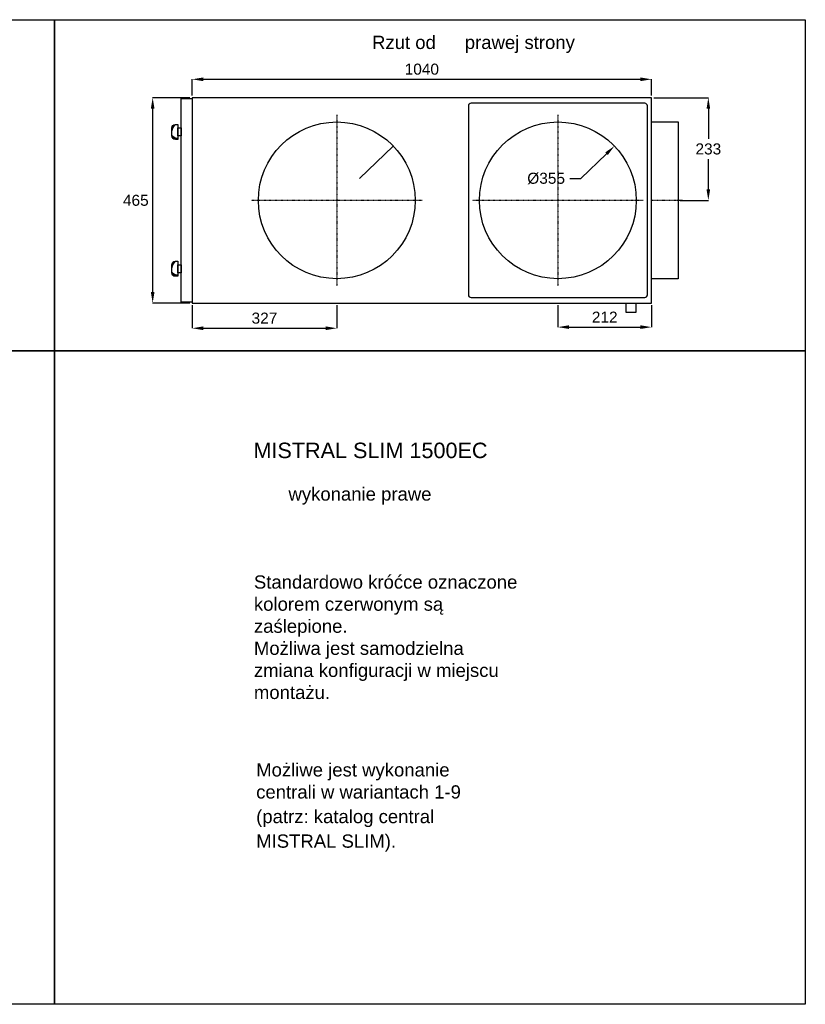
# Model space of a CAD drawing. Header units: millimetres. Extents: x -40063 to 512011, y 350190 to 687060.
# Tile 41 of 256: x 133622 to 135400, y 425600 to 427830. Entities that reach past the tile are written whole.
import ezdxf

# ---------------------------------------------------------------- set-up
doc = ezdxf.new("R2010")
doc.units = ezdxf.units.MM
doc.linetypes.add('DASHDOT', pattern=[1, 0.5, -0.25, 0, -0.25])
doc.layers.get('0').update_dxf_attribs({"color": 8})
doc.layers.get('Defpoints').update_dxf_attribs({"color": 8})
for name, color, linetype in [('OSIE', 8, 'DASHDOT'), ('PIANKA12', 96, 'Continuous'), ('WARSTWA_1', 1, 'Continuous'), ('WYMIARY', 8, 'Continuous')]:
    doc.layers.add(name, color=color, linetype=linetype)
doc.styles.get("Standard").update_dxf_attribs({"font": 'arial.ttf'})
doc.dimstyles.get("Standard").update_dxf_attribs({"dimtxt": 0.18, "dimasz": 0.18, "dimexe": 0.18, "dimexo": 0.0625, "dimgap": 0.09, "dimtad": 0, "dimtih": 1, "dimtoh": 1, "dimdec": 4, "dimzin": 0, "dimdsep": 46, "dimtxsty": 'Standard', "dimcen": 0.09, "dimadec": 0, "dimazin": 0, "dimtfac": 1, "dimtdec": 4, "dimtofl": 0, "dimtmove": 0, "dimatfit": 3, "dimfxl": 1, "dimtolj": 1, "dimtzin": 0, "dimarcsym": 0})

# ---------------------------------------------------------------- blocks, each defined once
blk = doc.blocks.new('*U2961')
at = {"layer": 'WARSTWA_1'}
for s, p in [('Standardowo króćce oznaczone', (3740.5, 2011.3)), ('kolorem czerwonym są', (3740.5, 1961.3)), ('zaślepione.', (3740.5, 1911.3)), ('Możliwa jest samodzielna', (3740.5, 1861.3)), ('zmiana konfiguracji w miejscu', (3740.5, 1811.3)), ('montażu.', (3740.5, 1761.3))]:
    blk.add_text(s, height=30, dxfattribs=at).set_placement(p)
blk = doc.blocks.new('*U2962')
at = {"layer": 'WARSTWA_1'}
for s, p in [('Możliwe jest wykonanie', (3745.6, 1585.9)), ('centrali w wariantach 1-9', (3745.6, 1535.9)), ('(patrz: katalog central', (3745.6, 1480.2)), ('MISTRAL SLIM).', (3745.6, 1424.5))]:
    blk.add_text(s, height=30, dxfattribs=at).set_placement(p)
blk = doc.blocks.new('*U2964')
at = {"layer": 'WARSTWA_1'}
for s, p in [('Rzut od ', (4007.9, 3233.5)), ('prawej strony', (4217.9, 3233.5))]:
    blk.add_text(s, height=30, dxfattribs=at).set_placement(p)
blk = doc.blocks.new('GALKA-BOK')
at = {"color": 5}
blk.add_lwpolyline([(513.6, -235.8), (531.6, -235.8, -0.414214), (539.6, -243.8), (539.6, -249.8), (505.6, -249.8), (505.6, -243.8, -0.414214)], format="xyb", close=True, dxfattribs=at)
blk.add_lwpolyline([(508.6, -243.8), (508.6, -249.8)], dxfattribs=at)
blk.add_lwpolyline([(513.6, -249.8), (531.6, -249.8), (531.6, -256.8), (513.6, -256.8)], close=True, dxfattribs=at)
for points in [[(508.6, -243.8, 0), (508.5, -243.7, 0), (508.5, -243.6, 0), (508.4, -243.5, 0), (508.3, -243.4, 0), (508.3, -243.3, 0), (508.2, -243.2, 0), (508.1, -243.1, 0), (508.1, -243, 0), (508, -242.9, 0), (508, -242.8, 0), (507.9, -242.7, 0), (507.9, -242.6, 0), (507.8, -242.5, 0), (507.8, -242.4, 0), (507.8, -242.3, 0), (507.7, -242.2, 0), (507.7, -242.1, 0), (507.7, -242, 0), (507.6, -241.9, 0), (507.6, -241.8, 0), (507.6, -241.7, 0), (507.6, -241.7, 0), (507.5, -241.6, 0), (507.5, -241.5, 0), (507.5, -241.4, 0), (507.5, -241.3, 0), (507.5, -241.2, 0), (507.5, -241.1, 0), (507.5, -241, 0), (507.5, -241, 0), (507.5, -240.9, 0), (507.5, -240.8, 0), (507.5, -240.7, 0), (507.5, -240.6, 0), (507.5, -240.5, 0), (507.5, -240.5, 0), (507.5, -240.4, 0), (507.5, -240.3, 0), (507.5, -240.2, 0), (507.5, -240.2, 0), (507.5, -240.1, 0), (507.5, -240, 0), (507.6, -239.9, 0), (507.6, -239.8, 0), (507.6, -239.8, 0), (507.6, -239.7, 0), (507.6, -239.6, 0), (507.7, -239.6, 0), (507.7, -239.5, 0), (507.7, -239.4, 0), (507.7, -239.3, 0), (507.8, -239.3, 0), (507.8, -239.2, 0), (507.8, -239.1, 0), (507.9, -239.1, 0), (507.9, -239, 0), (507.9, -238.9, 0), (508, -238.9, 0), (508, -238.8, 0), (508, -238.7, 0), (508.1, -238.7, 0), (508.1, -238.6, 0), (508.2, -238.6, 0), (508.2, -238.5, 0), (508.2, -238.4, 0), (508.3, -238.4, 0), (508.3, -238.3, 0), (508.4, -238.3, 0), (508.4, -238.2, 0), (508.5, -238.1, 0), (508.5, -238.1, 0), (508.6, -238, 0), (508.6, -238, 0), (508.7, -237.9, 0), (508.7, -237.9, 0), (508.8, -237.8, 0), (508.8, -237.8, 0), (508.9, -237.7, 0), (508.9, -237.7, 0), (509, -237.6, 0), (509, -237.6, 0), (509.1, -237.5, 0), (509.1, -237.5, 0), (509.2, -237.4, 0), (509.2, -237.4, 0), (509.3, -237.4, 0), (509.3, -237.3, 0), (509.4, -237.3, 0), (509.4, -237.2, 0), (509.5, -237.2, 0), (509.5, -237.1, 0), (509.6, -237.1, 0), (509.6, -237.1, 0), (509.7, -237, 0), (509.7, -237, 0), (509.8, -237, 0), (509.8, -236.9, 0), (509.9, -236.9, 0), (509.9, -236.8, 0), (510, -236.8, 0), (510, -236.8, 0), (510.1, -236.7, 0), (510.1, -236.7, 0), (510.2, -236.7, 0), (510.2, -236.7, 0), (510.3, -236.6, 0), (510.3, -236.6, 0), (510.4, -236.6, 0), (510.4, -236.5, 0), (510.4, -236.5, 0), (510.5, -236.5, 0), (510.5, -236.5, 0), (510.6, -236.5, 0), (510.6, -236.4, 0), (510.6, -236.4, 0), (510.7, -236.4, 0), (510.7, -236.4, 0), (510.8, -236.3, 0), (510.8, -236.3, 0), (510.8, -236.3, 0), (510.9, -236.3, 0), (510.9, -236.3, 0), (510.9, -236.3, 0), (511, -236.3, 0), (511, -236.2, 0), (511, -236.2, 0), (511.1, -236.2, 0)], [(508.6, -243.8, 0), (508.6, -243.7, 0), (508.7, -243.6, 0), (508.7, -243.6, 0), (508.8, -243.5, 0), (508.8, -243.4, 0), (508.9, -243.3, 0), (508.9, -243.3, 0), (509, -243.2, 0), (509, -243.1, 0), (509, -243, 0), (509.1, -243, 0), (509.1, -242.9, 0), (509.2, -242.8, 0), (509.2, -242.7, 0), (509.3, -242.6, 0), (509.3, -242.6, 0), (509.4, -242.5, 0), (509.4, -242.4, 0), (509.4, -242.3, 0), (509.5, -242.3, 0), (509.5, -242.2, 0), (509.6, -242.1, 0), (509.6, -242, 0), (509.7, -242, 0), (509.7, -241.9, 0), (509.8, -241.8, 0), (509.8, -241.7, 0), (509.9, -241.7, 0), (509.9, -241.6, 0), (509.9, -241.5, 0), (510, -241.4, 0), (510, -241.4, 0), (510.1, -241.3, 0), (510.1, -241.2, 0), (510.2, -241.2, 0), (510.2, -241.1, 0), (510.3, -241, 0), (510.3, -240.9, 0), (510.4, -240.9, 0), (510.4, -240.8, 0), (510.4, -240.7, 0), (510.5, -240.6, 0), (510.5, -240.6, 0), (510.6, -240.5, 0), (510.6, -240.4, 0), (510.7, -240.4, 0), (510.7, -240.3, 0), (510.8, -240.2, 0), (510.8, -240.1, 0), (510.9, -240.1, 0), (510.9, -240, 0), (511, -239.9, 0), (511, -239.9, 0), (511.1, -239.8, 0), (511.1, -239.7, 0), (511.2, -239.7, 0), (511.2, -239.6, 0), (511.2, -239.5, 0), (511.3, -239.5, 0), (511.3, -239.4, 0), (511.4, -239.3, 0), (511.4, -239.3, 0), (511.5, -239.2, 0), (511.5, -239.1, 0), (511.6, -239.1, 0), (511.6, -239, 0), (511.7, -238.9, 0), (511.7, -238.9, 0), (511.8, -238.8, 0), (511.8, -238.7, 0), (511.9, -238.7, 0), (511.9, -238.6, 0), (512, -238.5, 0), (512, -238.5, 0), (512.1, -238.4, 0), (512.1, -238.3, 0), (512.2, -238.3, 0), (512.2, -238.2, 0), (512.3, -238.2, 0), (512.4, -238.1, 0), (512.4, -238, 0), (512.5, -238, 0), (512.5, -237.9, 0), (512.6, -237.9, 0), (512.6, -237.8, 0), (512.7, -237.7, 0), (512.7, -237.7, 0), (512.8, -237.6, 0), (512.8, -237.6, 0), (512.9, -237.5, 0), (512.9, -237.5, 0), (513, -237.4, 0), (513, -237.4, 0), (513.1, -237.3, 0), (513.2, -237.2, 0), (513.2, -237.2, 0), (513.3, -237.1, 0), (513.3, -237.1, 0), (513.4, -237, 0), (513.4, -237, 0), (513.5, -236.9, 0), (513.5, -236.9, 0), (513.6, -236.8, 0), (513.7, -236.8, 0), (513.7, -236.7, 0), (513.8, -236.7, 0), (513.8, -236.6, 0), (513.9, -236.6, 0), (514, -236.5, 0), (514, -236.5, 0), (514.1, -236.4, 0), (514.1, -236.4, 0), (514.2, -236.4, 0), (514.3, -236.3, 0), (514.3, -236.3, 0), (514.4, -236.2, 0), (514.4, -236.2, 0), (514.5, -236.1, 0), (514.6, -236.1, 0), (514.6, -236.1, 0), (514.7, -236, 0), (514.7, -236, 0), (514.8, -235.9, 0), (514.9, -235.9, 0), (514.9, -235.9, 0), (515, -235.8, 0), (515.1, -235.8, 0)], [(522.6, -235.8, 0), (522.8, -235.8, 0), (523, -235.9, 0), (523.2, -235.9, 0), (523.4, -235.9, 0), (523.6, -236, 0), (523.8, -236, 0), (524, -236, 0), (524.2, -236.1, 0), (524.4, -236.1, 0), (524.6, -236.2, 0), (524.8, -236.2, 0), (524.9, -236.2, 0), (525.1, -236.3, 0), (525.3, -236.3, 0), (525.5, -236.4, 0), (525.7, -236.4, 0), (525.8, -236.4, 0), (526, -236.5, 0), (526.2, -236.5, 0), (526.3, -236.6, 0), (526.5, -236.6, 0), (526.7, -236.6, 0), (526.8, -236.7, 0), (527, -236.7, 0), (527.1, -236.8, 0), (527.3, -236.8, 0), (527.4, -236.9, 0), (527.6, -236.9, 0), (527.7, -236.9, 0), (527.9, -237, 0), (528, -237, 0), (528.2, -237.1, 0), (528.3, -237.1, 0), (528.4, -237.2, 0), (528.6, -237.2, 0), (528.7, -237.3, 0), (528.8, -237.3, 0), (529, -237.3, 0), (529.1, -237.4, 0), (529.2, -237.4, 0), (529.4, -237.5, 0), (529.5, -237.5, 0), (529.6, -237.6, 0), (529.7, -237.6, 0), (529.9, -237.7, 0), (530, -237.7, 0), (530.1, -237.8, 0), (530.2, -237.8, 0), (530.3, -237.9, 0), (530.4, -237.9, 0), (530.6, -238, 0), (530.7, -238, 0), (530.8, -238.1, 0), (530.9, -238.1, 0), (531, -238.2, 0), (531.1, -238.2, 0), (531.2, -238.3, 0), (531.3, -238.3, 0), (531.4, -238.4, 0), (531.5, -238.4, 0), (531.6, -238.5, 0), (531.7, -238.5, 0), (531.8, -238.6, 0), (531.9, -238.6, 0), (532, -238.7, 0), (532.1, -238.7, 0), (532.2, -238.8, 0), (532.3, -238.8, 0), (532.4, -238.9, 0), (532.5, -238.9, 0), (532.6, -239, 0), (532.7, -239, 0), (532.8, -239.1, 0), (532.9, -239.1, 0), (533, -239.2, 0), (533.1, -239.2, 0), (533.1, -239.3, 0), (533.2, -239.3, 0), (533.3, -239.4, 0), (533.4, -239.4, 0), (533.5, -239.5, 0), (533.6, -239.5, 0), (533.7, -239.6, 0), (533.8, -239.7, 0), (533.8, -239.7, 0), (533.9, -239.8, 0), (534, -239.8, 0), (534.1, -239.9, 0), (534.2, -239.9, 0), (534.3, -240, 0), (534.4, -240, 0), (534.4, -240.1, 0), (534.5, -240.1, 0), (534.6, -240.2, 0), (534.7, -240.2, 0), (534.8, -240.3, 0), (534.9, -240.4, 0), (534.9, -240.4, 0), (535, -240.5, 0), (535.1, -240.5, 0), (535.2, -240.6, 0), (535.3, -240.6, 0), (535.3, -240.7, 0), (535.4, -240.7, 0), (535.5, -240.8, 0), (535.6, -240.8, 0), (535.7, -240.9, 0), (535.7, -241, 0), (535.8, -241, 0), (535.9, -241.1, 0), (536, -241.1, 0), (536.1, -241.2, 0), (536.1, -241.2, 0), (536.2, -241.3, 0), (536.3, -241.3, 0), (536.4, -241.4, 0), (536.5, -241.4, 0), (536.5, -241.5, 0), (536.6, -241.6, 0), (536.7, -241.6, 0), (536.8, -241.7, 0), (536.8, -241.7, 0), (536.9, -241.8, 0), (537, -241.8, 0), (537.1, -241.9, 0), (537.1, -241.9, 0), (537.2, -242, 0), (537.3, -242.1, 0), (537.4, -242.1, 0), (537.5, -242.2, 0), (537.5, -242.2, 0), (537.6, -242.3, 0), (537.7, -242.3, 0), (537.8, -242.4, 0), (537.8, -242.4, 0), (537.9, -242.5, 0), (538, -242.6, 0), (538.1, -242.6, 0), (538.1, -242.7, 0), (538.2, -242.7, 0), (538.3, -242.8, 0), (538.4, -242.8, 0), (538.4, -242.9, 0), (538.5, -243, 0), (538.6, -243, 0), (538.6, -243.1, 0), (538.7, -243.1, 0), (538.8, -243.2, 0), (538.9, -243.2, 0), (538.9, -243.3, 0), (539, -243.3, 0), (539.1, -243.4, 0), (539.2, -243.5, 0), (539.2, -243.5, 0), (539.3, -243.6, 0), (539.4, -243.6, 0), (539.5, -243.7, 0), (539.5, -243.7, 0), (539.6, -243.8, 0)]]:
    blk.add_polyline3d(points, dxfattribs=at)
blk = doc.blocks.new('*D2991')
at = {"layer": 'Defpoints', "color": 0}
for p in [(135051.9, 427695), (134011.9, 427653.3), (135051.9, 427653.3)]:
    blk.add_point(p, dxfattribs=at)
at = {"layer": 'WYMIARY', "color": 0, "lineweight": -2}
for p, q in [((134011.9, 427658.3), (134011.9, 427695.2)), ((134036.9, 427695), (135026.9, 427695)), ((135051.9, 427658.3), (135051.9, 427695.2))]:
    blk.add_line(p, q, dxfattribs=at)
at = {"layer": 'WYMIARY', "color": 0}
for points in [[(134036.9, 427699.2), (134036.9, 427690.8), (134011.9, 427695)], [(135026.9, 427690.8), (135026.9, 427699.2), (135051.9, 427695)]]:
    blk.add_solid(points, dxfattribs=at)
at = {"layer": 'WYMIARY', "color": 0, "insert": (134531.9, 427717.8), "char_height": 25, "attachment_point": 5}
blk.add_mtext('\\A1;1040', dxfattribs=at)
blk = doc.blocks.new('*D2992')
at = {"layer": 'Defpoints', "color": 0}
for p in [(133922.6, 427653.3), (134011.9, 427653.3), (134011.9, 427188.3)]:
    blk.add_point(p, dxfattribs=at)
at = {"layer": 'WYMIARY', "color": 0, "lineweight": -2}
for p, q in [((134006.9, 427653.3), (133922.4, 427653.3)), ((133922.6, 427213.3), (133922.6, 427628.3)), ((134006.9, 427188.3), (133922.4, 427188.3))]:
    blk.add_line(p, q, dxfattribs=at)
at = {"layer": 'WYMIARY', "color": 0}
for points in [[(133926.7, 427628.3), (133918.4, 427628.3), (133922.6, 427653.3)], [(133918.4, 427213.3), (133926.7, 427213.3), (133922.6, 427188.3)]]:
    blk.add_solid(points, dxfattribs=at)
at = {"layer": 'WYMIARY', "color": 0, "insert": (133884.4, 427420.8), "char_height": 25, "attachment_point": 5}
blk.add_mtext('\\A1;465', dxfattribs=at)
blk = doc.blocks.new('*D2993')
at = {"layer": 'Defpoints', "color": 0}
for p in [(135051.9, 427653.3), (135180.5, 427653.3), (135111.9, 427420.8)]:
    blk.add_point(p, dxfattribs=at)
at = {"layer": 'WYMIARY', "color": 0, "lineweight": -2}
for p, q in [((135056.9, 427653.3), (135180.7, 427653.3)), ((135180.5, 427628.3), (135180.5, 427559.8)), ((135180.5, 427445.8), (135180.5, 427514.3)), ((135116.9, 427420.8), (135180.7, 427420.8))]:
    blk.add_line(p, q, dxfattribs=at)
at = {"layer": 'WYMIARY', "color": 0}
for points in [[(135184.7, 427628.3), (135176.4, 427628.3), (135180.5, 427653.3)], [(135176.4, 427445.8), (135184.7, 427445.8), (135180.5, 427420.8)]]:
    blk.add_solid(points, dxfattribs=at)
at = {"layer": 'WYMIARY', "color": 0, "insert": (135180.5, 427537.1), "char_height": 25, "attachment_point": 5}
blk.add_mtext('\\A1;233', dxfattribs=at)
blk = doc.blocks.new('*D2994')
at = {"layer": 'Defpoints', "color": 0}
for p in [(134011.9, 427188.3), (134339.4, 427188.3), (134339.4, 427131.2)]:
    blk.add_point(p, dxfattribs=at)
at = {"layer": 'WYMIARY', "color": 0, "lineweight": -2}
for p, q in [((134011.9, 427183.3), (134011.9, 427131)), ((134339.4, 427183.3), (134339.4, 427131)), ((134036.9, 427131.2), (134314.4, 427131.2))]:
    blk.add_line(p, q, dxfattribs=at)
at = {"layer": 'WYMIARY', "color": 0}
for points in [[(134036.9, 427135.3), (134036.9, 427127), (134011.9, 427131.2)], [(134314.4, 427127), (134314.4, 427135.3), (134339.4, 427131.2)]]:
    blk.add_solid(points, dxfattribs=at)
at = {"layer": 'WYMIARY', "color": 0, "insert": (134175.6, 427153.9), "char_height": 25, "attachment_point": 5}
blk.add_mtext('\\A1;327', dxfattribs=at)
blk = doc.blocks.new('*D2995')
at = {"layer": 'Defpoints', "color": 0}
for p in [(134839.9, 427188.3), (135051.9, 427188.3), (135051.9, 427133.7)]:
    blk.add_point(p, dxfattribs=at)
at = {"layer": 'WYMIARY', "color": 0, "lineweight": -2}
for p, q in [((134839.9, 427183.3), (134839.9, 427133.5)), ((135051.9, 427183.3), (135051.9, 427133.5)), ((134864.9, 427133.7), (135026.9, 427133.7))]:
    blk.add_line(p, q, dxfattribs=at)
at = {"layer": 'WYMIARY', "color": 0}
for points in [[(134864.9, 427137.9), (134864.9, 427129.6), (134839.9, 427133.7)], [(135026.9, 427129.6), (135026.9, 427137.9), (135051.9, 427133.7)]]:
    blk.add_solid(points, dxfattribs=at)
at = {"layer": 'WYMIARY', "color": 0, "insert": (134945.9, 427156.3), "char_height": 25, "attachment_point": 5}
blk.add_mtext('\\A1;212', dxfattribs=at)
blk = doc.blocks.new('*D3004')
at = {"layer": 'Defpoints', "color": 0}
for p in [(134467.4, 427543.7), (134211.4, 427297.8)]:
    blk.add_point(p, dxfattribs=at)
at = {"layer": 'WYMIARY', "color": 0, "lineweight": -2}
for p, q in [((134391.1, 427470.4), (134467.3, 427543.6)), ((134390.9, 427470.4), (134391.1, 427470.4))]:
    blk.add_line(p, q, dxfattribs=at)
at = {"layer": 'WYMIARY', "color": 0}
blk.add_solid([(134467.3, 427543.6), (134467.3, 427543.6), (134467.4, 427543.7)], dxfattribs=at)
at = {"layer": 'WYMIARY', "color": 0, "insert": (134390.2, 427470.4), "char_height": 0.18, "attachment_point": 5}
blk.add_mtext('\\A1;%%c355.0000', dxfattribs=at)
blk = doc.blocks.new('*D3005')
at = {"layer": 'Defpoints', "color": 0}
for p in [(134967.9, 427543.8), (134711.9, 427297.9)]:
    blk.add_point(p, dxfattribs=at)
at = {"layer": 'WYMIARY', "color": 0, "lineweight": -2}
for p, q in [((134891.6, 427470.4), (134949.9, 427526.4)), ((134866.6, 427470.4), (134891.6, 427470.4))]:
    blk.add_line(p, q, dxfattribs=at)
at = {"layer": 'WYMIARY', "color": 0}
blk.add_solid([(134952.8, 427523.4), (134947, 427529.4), (134967.9, 427543.8)], dxfattribs=at)
at = {"layer": 'WYMIARY', "color": 0, "insert": (134813.3, 427470.4), "char_height": 25, "attachment_point": 5}
blk.add_mtext('\\A1;%%c355', dxfattribs=at)

msp = doc.modelspace()

# ---------------------------------------------------------------- linework, layer by layer
at = {"color": 1}
for points in [[(131700, 427830), (133700, 427830), (133700, 427080), (131700, 427080)], [(133700, 427830), (135400, 427830), (135400, 427080), (133700, 427080)], [(135051.89614, 427598.30488), (135111.89614, 427598.30488), (135111.89614, 427243.30488), (135051.89614, 427243.30488)], [(131700, 427080), (133700, 427080), (133700, 425600), (131700, 425600)], [(133700, 427080), (135400, 427080), (135400, 425600), (133700, 425600)]]:
    msp.add_lwpolyline(points, close=True, dxfattribs=at)
at = {"color": 5}
msp.add_lwpolyline([(133986.89614, 427651.30488), (134011.89614, 427651.30488), (134011.89614, 427190.30488), (133986.89614, 427190.30488)], close=True, dxfattribs=at)
for points in [[(135051.89614, 427188.30488), (135051.89614, 427653.30488), (134011.89614, 427653.30488), (134011.89614, 427188.30488)], [(134994.73614, 427188.30488), (135016.23614, 427188.30488), (135016.23614, 427166.80488), (134994.73614, 427166.80488)]]:
    msp.add_lwpolyline(points, close=True)
for centre in [(134339.39614, 427420.80488), (134839.89614, 427420.80488)]:
    msp.add_circle(centre, 177.5)
at = {"layer": 'OSIE'}
for p, q in [((134339.39658, 427614.55971), (134339.39576, 427227.05007)), ((134839.89655, 427614.5597), (134839.89573, 427227.05006)), ((134532.57066, 427420.8059), (134146.22168, 427420.80387)), ((135033.07063, 427420.8059), (134646.72165, 427420.80387)), ((135122.69123, 427420.80488), (135051.10104, 427420.80488))]:
    msp.add_line(p, q, dxfattribs=at)
at = {"layer": 'PIANKA12'}
msp.add_lwpolyline([(135042.39614, 427206.80488), (135042.39614, 427634.80488, 0.4142135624), (135036.39614, 427640.80488), (134643.39614, 427640.80488, 0.4142135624), (134637.39614, 427634.80488), (134637.39614, 427206.80488, 0.4142135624), (134643.39614, 427200.80488), (135036.39614, 427200.80488, 0.4142135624)], format="xyb", close=True, dxfattribs=at)

# ---------------------------------------------------------------- block references
for name in ['*U2964', '*U2961', '*U2962']:
    msp.add_blockref(name, (130411.28184, 424530.11998))
at = {"rotation": 90}
for p in [(133730.10191, 427053.1992), (133730.10191, 426743.1992)]:
    msp.add_blockref('GALKA-BOK', p, dxfattribs=at)

# ---------------------------------------------------------------- texts
at = {"layer": 'WYMIARY'}
for s, height, p in [('MISTRAL SLIM 1500EC', 35, (134150.72222, 426837.04024)), ('wykonanie prawe', 30, (134230.01902, 426740.84316))]:
    msp.add_text(s, height=height, dxfattribs=at).set_placement(p)

# ---------------------------------------------------------------- dimensions: what is measured, and where the dimension line sits
for base, p1, p2, override, picture, middle in [((135051.89614, 427694.99222), (134011.89614, 427653.30488), (135051.89614, 427653.30488), {"dimtxt": 25, "dimasz": 25, "dimexo": 5, "dimgap": 10, "dimtad": 1, "dimtoh": 1, "dimdec": 0, "dimtix": 1, "dimtmove": 0, "dimtzin": 0}, '*D2991', (134531.89614, 427717.75472)), ((134339.39568, 427131.16832), (134011.89614, 427188.30488), (134339.39568, 427188.30488), {"dimtxt": 25, "dimasz": 25, "dimexo": 5, "dimgap": 10, "dimtad": 3, "dimtoh": 1, "dimdec": 0, "dimtdec": 0, "dimtix": 1, "dimtmove": 0, "dimtzin": 0}, '*D2994', (134175.64591, 427153.93082)), ((135051.89614, 427133.7272), (134839.89573, 427188.30488), (135051.89614, 427188.30488), {"dimtxt": 25, "dimasz": 25, "dimexo": 5, "dimgap": 10, "dimtad": 3, "dimtoh": 1, "dimdec": 0, "dimtdec": 0, "dimtix": 1, "dimtmove": 0, "dimtzin": 0}, '*D2995', (134945.89593, 427156.2772))]:
    dim = msp.add_linear_dim(base=base, p1=p1, p2=p2, dimstyle='Standard', override=override, dxfattribs=at)
    dim.commit()
    dim.dimension.update_dxf_attribs({"geometry": picture, "text_midpoint": middle})
dim = msp.add_linear_dim(base=(133922.55738, 427653.30488), p1=(134011.89614, 427188.30488), p2=(134011.89614, 427653.30488), angle=90, dimstyle='Standard', override={"dimtxt": 25, "dimasz": 25, "dimexo": 5, "dimgap": 10, "dimtad": 3, "dimtoh": 1, "dimdec": 0, "dimtix": 1, "dimtmove": 0, "dimtzin": 0}, dxfattribs=at)
dim.commit()
dim.dimension.update_dxf_attribs({"geometry": '*D2992', "text_midpoint": (133884.38238, 427420.80488)})
dim = msp.add_linear_dim(base=(135180.5384, 427653.30488), p1=(135111.89614, 427420.80488), p2=(135051.89614, 427653.30488), angle=90, text='233', dimstyle='Standard', override={"dimtxt": 25, "dimasz": 25, "dimexo": 5, "dimgap": 10, "dimtad": 1, "dimjust": 0, "dimtoh": 0, "dimtix": 1, "dimtmove": 0, "dimtzin": 0}, dxfattribs=at)
dim.commit()
dim.dimension.update_dxf_attribs({"geometry": '*D2993', "text_midpoint": (135180.5384, 427537.05488)})
dim = msp.add_diameter_dim_2p(p1=(134211.37719, 427297.84408), p2=(134467.41515, 427543.74967), dimstyle='Standard', dxfattribs=at)
dim.commit()
dim.dimension.update_dxf_attribs({"geometry": '*D3004', "text_midpoint": (134390.20412, 427470.43979), "dimtype": 163})
dim = msp.add_diameter_dim_2p(p1=(134711.87715, 427297.85209), p2=(134967.91512, 427543.75768), dimstyle='Standard', override={"dimtxt": 25, "dimasz": 25, "dimgap": 12, "dimdec": 0}, dxfattribs=at)
dim.commit()
dim.dimension.update_dxf_attribs({"geometry": '*D3005', "text_midpoint": (134813.30955, 427470.44779), "dimtype": 163})

doc.saveas('drawing.dxf')
